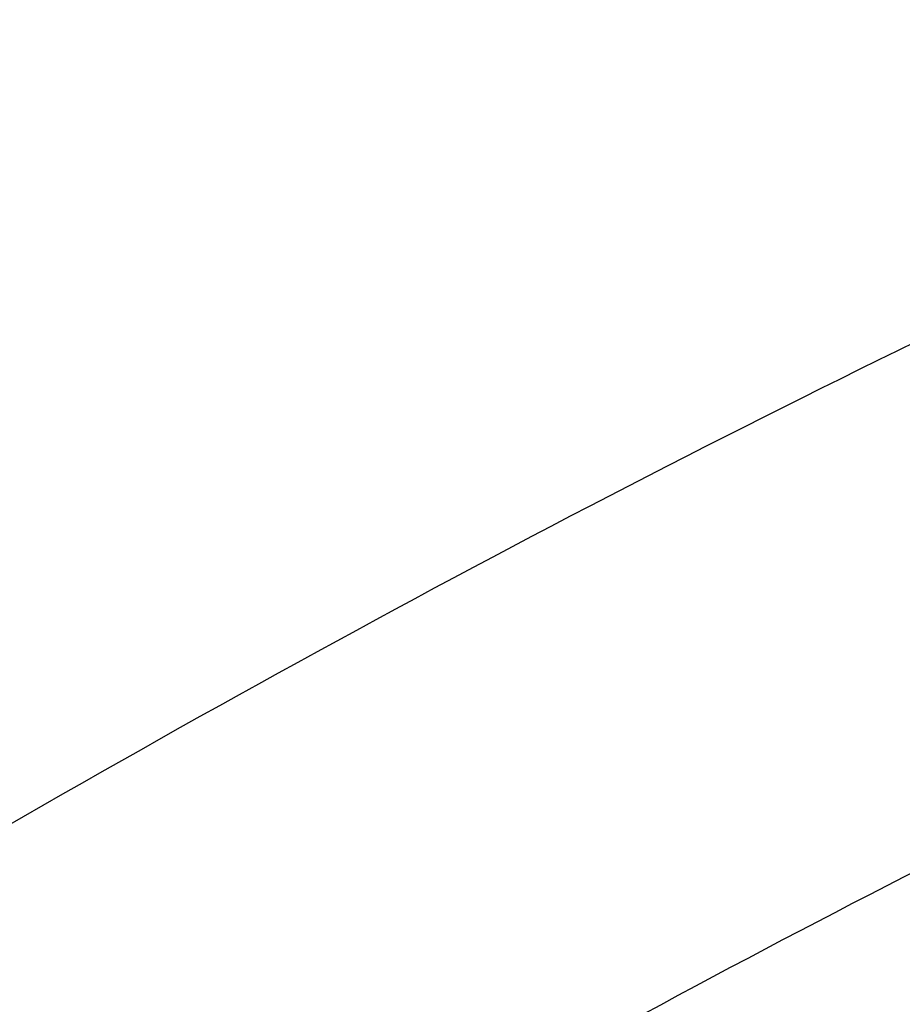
# Model space of a CAD drawing. Header units: millimetres. Extents: x -110 to 102, y -155 to 109.
# Tile 126 of 256: x -58.34 to -57.14, y 42.52 to 43.86. Entities that reach past the tile are written whole.
import ezdxf

# ---------------------------------------------------------------- set-up
doc = ezdxf.new("R2010")
doc.units = ezdxf.units.MM
doc.header["$MEASUREMENT"] = 0
doc.layers.add('surfs', color=7, linetype='Continuous', true_color=0x007f00)

msp = doc.modelspace()

# ---------------------------------------------------------------- linework, layer by layer
at = {"layer": 'surfs'}
for points in [[(-58.0451, 49.4111, 5.3468), (-58.7973, 49.1193, 4.605), (-60.4075, 48.3584, 3.4029), (-62.8978, 46.8532, 2.4835), (-65.3069, 45.1156, 2.3674), (-67.605, 43.2553, 2.702), (-69.671, 41.2824, 3.7505), (-70.802, 39.9397, 4.9716), (-71.2504, 39.2976, 5.7346)], [(-57.7206, 48.8405, 5.2413), (-58.4703, 48.5506, 4.5085), (-60.0716, 47.7992, 3.319), (-62.5468, 46.3161, 2.4037), (-64.9431, 44.6014, 2.2829), (-67.2283, 42.759, 2.6159), (-69.2868, 40.8006, 3.6565), (-70.4207, 39.4644, 4.8653), (-70.8752, 38.8235, 5.6191)], [(-57.4212, 48.2559, 5.1424), (-58.1642, 47.9694, 4.4218), (-59.7479, 47.2306, 3.25), (-62.1949, 45.7748, 2.3426), (-64.5661, 44.0887, 2.2176), (-66.827, 42.27, 2.5466), (-68.8683, 40.3324, 3.574), (-69.9996, 39.0069, 4.7645), (-70.4579, 38.3693, 5.5055)], [(-57.1574, 47.6601, 5.051), (-57.8881, 47.3785, 4.3467), (-59.4426, 46.6559, 3.1991), (-61.8441, 45.2333, 2.3047), (-64.1736, 43.5826, 2.1759), (-66.3949, 41.7959, 2.4982), (-68.405, 39.888, 3.5054), (-69.5257, 38.5799, 4.6702), (-69.9844, 37.9487, 5.3938)], [(-56.2836, 43.7973, 4.6292), (-56.8101, 43.5799, 4.1228), (-57.9236, 43.0386, 3.2853), (-59.6491, 41.9905, 2.6082), (-61.3309, 40.779, 2.4929), (-62.9322, 39.4663, 2.7167), (-64.3889, 38.0719, 3.4439), (-65.2145, 37.1229, 4.2792), (-65.5633, 36.6648, 4.7929)], [(-56.2207, 43.1249, 4.5756), (-56.6936, 42.923, 4.1135), (-57.696, 42.4237, 3.3464), (-59.2577, 41.4624, 2.7225), (-60.7863, 40.3558, 2.6151), (-62.2457, 39.1618, 2.818), (-63.5775, 37.8999, 3.4832), (-64.3354, 37.0464, 4.2459), (-64.6572, 36.6358, 4.7138)]]:
    msp.add_open_spline(points, degree=3, knots=[0, 0, 0, 0, 1.178306, 2.356612, 3.534919, 4.709102, 5.883286, 7.05747, 7.05747, 7.05747, 7.05747], dxfattribs=at)

doc.saveas('drawing.dxf')
